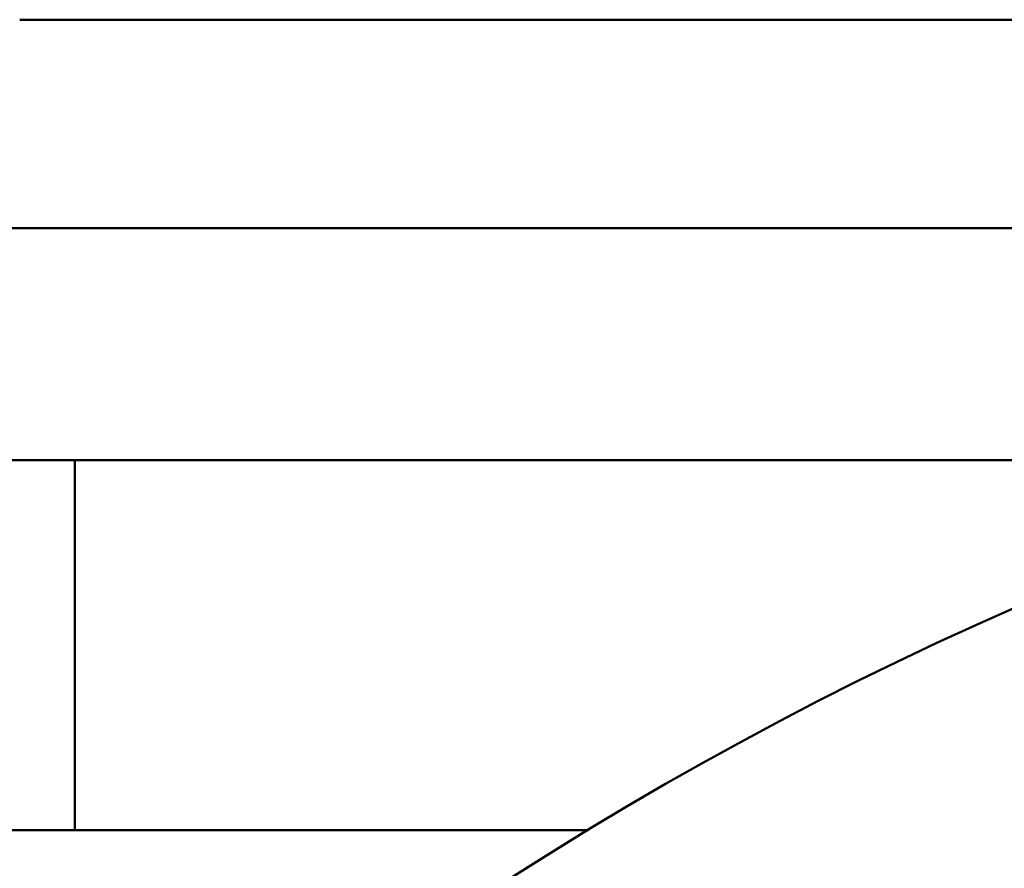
# Model space of a CAD drawing. Header units: inches. Extents: x 1 to 203, y 4 to 128.
# Tile 39 of 127: x 63.213 to 63.372, y 80.509 to 80.646. Entities that reach past the tile are written whole.
import ezdxf

# ---------------------------------------------------------------- set-up
doc = ezdxf.new("R2010")
doc.units = ezdxf.units.IN
doc.header["$LTSCALE"] = 6
doc.header["$MEASUREMENT"] = 0
doc.layers.add('Visible (ANSI)', color=7, linetype='Continuous', lineweight=50)

msp = doc.modelspace()

# ---------------------------------------------------------------- linework, layer by layer
at = {"layer": 'Visible (ANSI)'}
for p, q in [((63.21269, 80.64636), (64.00456, 80.64636)), ((63.14977, 80.61253), (64.06748, 80.61253)), ((63.2105, 80.57493), (63.43944, 80.57493)), ((63.22163, 80.57493), (63.22163, 80.51493)), ((63.30494, 80.51493), (63.10863, 80.51493))]:
    msp.add_line(p, q, dxfattribs=at)
msp.add_circle((63.60863, 80.01493), 0.585, dxfattribs=at)

doc.saveas('drawing.dxf')
